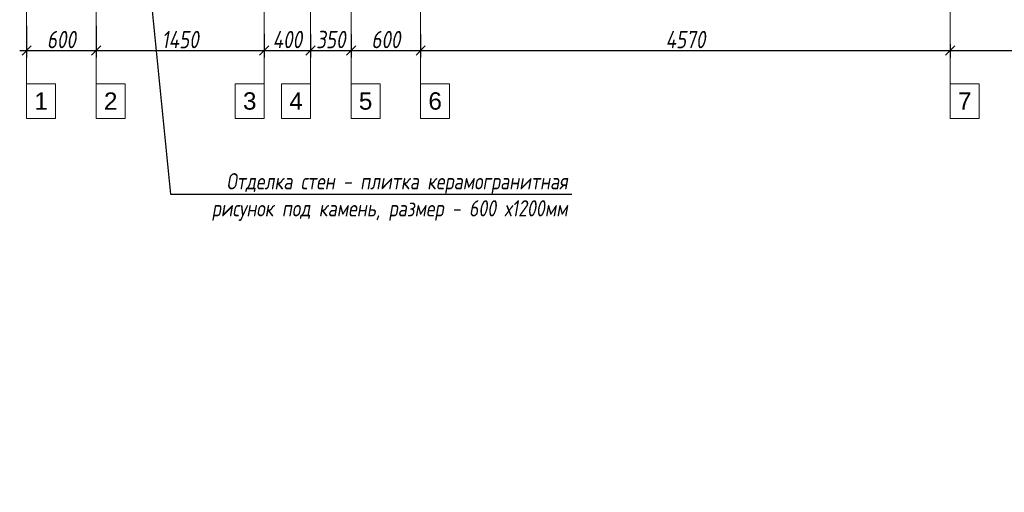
# Model space of a CAD drawing. Header units: millimetres. Extents: x -173851 to 481338, y -267897 to -21875.
# Tile 40 of 126: x -54713 to -46217, y -203371 to -199290. Entities that reach past the tile are written whole.
import ezdxf
from ezdxf import colors
from ezdxf.entities.mleader import LeaderData, LeaderLine
from ezdxf.math import Vec2, Vec3

# ---------------------------------------------------------------- set-up
doc = ezdxf.new("R2010")
doc.units = ezdxf.units.MM
doc.linetypes.add('DASHDOT', pattern=[25.4, 12.7, -6.35, 0, -6.35])
doc.layers.get('Defpoints').update_dxf_attribs({"color": 31})
doc.layers.add('dim_per', color=7, linetype='Continuous', lineweight=9, true_color=0x172e00)
doc.layers.add('dim_razv', color=7, linetype='DASHDOT', lineweight=9, true_color=0x0d1b0d)
doc.layers.add('meb', color=26, linetype='Continuous', lineweight=15)
doc.styles.add('fl_iso paper', font='isocpeur.ttf', dxfattribs={"width": 0.8, "oblique": 10})
doc.styles.get("Standard").update_dxf_attribs({"font": 'arial.ttf'})
doc.dimstyles.new('In tre 1_50', dxfattribs={"dimtxt": 150, "dimasz": 80, "dimexe": 60, "dimexo": 10, "dimgap": 20, "dimtad": 1, "dimdec": 0, "dimrnd": 5, "dimzin": 0, "dimdsep": 46, "dimtxsty": 'fl_iso paper', "dimblk": 'OBLIQUE', "dimcen": 0, "dimdle": 60, "dimadec": 0, "dimazin": 0, "dimtfac": 1, "dimtdec": 0, "dimtofl": 0, "dimtmove": 1, "dimatfit": 1, "dimfxl": 40, "dimtolj": 1, "dimtzin": 0, "dimarcsym": 1})

# ---------------------------------------------------------------- blocks, each defined once
blk = doc.blocks.new('_Oblique')
at = {"color": 0, "linetype": 'ByBlock', "lineweight": -2}
blk.add_line((-0.5, -0.5), (0.5, 0.5), dxfattribs=at)
blk = doc.blocks.new('*D569')
at = {"layer": 'Defpoints', "color": 0, "linetype": 'ByBlock', "transparency": 16777216}
for p in [(-54653.3, -199334.2), (-54053.3, -199334.2), (-54053.3, -199556.9)]:
    blk.add_point(p, dxfattribs=at)
at = {"layer": 'dim_razv', "color": 0, "linetype": 'ByBlock', "lineweight": -2, "transparency": 16777216}
for p, q in [((-54653.3, -199344.2), (-54653.3, -199616.9)), ((-54053.3, -199344.2), (-54053.3, -199616.9)), ((-54713.3, -199556.9), (-53993.3, -199556.9))]:
    blk.add_line(p, q, dxfattribs=at)
at = {"layer": 'dim_razv', "color": 0, "linetype": 'ByBlock', "lineweight": -2, "transparency": 16777216, "xscale": 80, "yscale": 80, "zscale": 80, "rotation": 180}
blk.add_blockref('_Oblique', (-54653.3, -199556.9), dxfattribs=at)
at = {"layer": 'dim_razv', "color": 0, "linetype": 'ByBlock', "lineweight": -2, "transparency": 16777216, "xscale": 80, "yscale": 80, "zscale": 80}
blk.add_blockref('_Oblique', (-54053.3, -199556.9), dxfattribs=at)
at = {"layer": 'dim_razv', "color": 0, "linetype": 'ByBlock', "transparency": 16777216, "insert": (-54353.3, -199461.9), "char_height": 150, "attachment_point": 5, "style": 'fl_iso paper'}
blk.add_mtext('\\A1;600', dxfattribs=at)
blk = doc.blocks.new('*D570')
at = {"layer": 'Defpoints', "color": 0, "linetype": 'ByBlock', "transparency": 16777216}
for p in [(-54053.3, -199334.2), (-52603.3, -199401.5), (-52603.3, -199556.9)]:
    blk.add_point(p, dxfattribs=at)
at = {"layer": 'dim_razv', "color": 0, "linetype": 'ByBlock', "lineweight": -2, "transparency": 16777216}
for p, q in [((-54053.3, -199344.2), (-54053.3, -199616.9)), ((-52603.3, -199411.5), (-52603.3, -199616.9)), ((-54113.3, -199556.9), (-52543.3, -199556.9))]:
    blk.add_line(p, q, dxfattribs=at)
at = {"layer": 'dim_razv', "color": 0, "linetype": 'ByBlock', "lineweight": -2, "transparency": 16777216, "xscale": 80, "yscale": 80, "zscale": 80, "rotation": 180}
blk.add_blockref('_Oblique', (-54053.3, -199556.9), dxfattribs=at)
at = {"layer": 'dim_razv', "color": 0, "linetype": 'ByBlock', "lineweight": -2, "transparency": 16777216, "xscale": 80, "yscale": 80, "zscale": 80}
blk.add_blockref('_Oblique', (-52603.3, -199556.9), dxfattribs=at)
at = {"layer": 'dim_razv', "color": 0, "linetype": 'ByBlock', "transparency": 16777216, "insert": (-53328.3, -199461.9), "char_height": 150, "attachment_point": 5, "style": 'fl_iso paper'}
blk.add_mtext('\\A1;1450', dxfattribs=at)
blk = doc.blocks.new('*D571')
at = {"layer": 'Defpoints', "color": 0, "linetype": 'ByBlock', "transparency": 16777216}
for p in [(-52603.3, -199401.5), (-52203.3, -199406.7), (-52203.3, -199556.9)]:
    blk.add_point(p, dxfattribs=at)
at = {"layer": 'dim_razv', "color": 0, "linetype": 'ByBlock', "lineweight": -2, "transparency": 16777216}
for p, q in [((-52603.3, -199411.5), (-52603.3, -199616.9)), ((-52203.3, -199416.7), (-52203.3, -199616.9)), ((-52663.3, -199556.9), (-52143.3, -199556.9))]:
    blk.add_line(p, q, dxfattribs=at)
at = {"layer": 'dim_razv', "color": 0, "linetype": 'ByBlock', "lineweight": -2, "transparency": 16777216, "xscale": 80, "yscale": 80, "zscale": 80, "rotation": 180}
blk.add_blockref('_Oblique', (-52603.3, -199556.9), dxfattribs=at)
at = {"layer": 'dim_razv', "color": 0, "linetype": 'ByBlock', "lineweight": -2, "transparency": 16777216, "xscale": 80, "yscale": 80, "zscale": 80}
blk.add_blockref('_Oblique', (-52203.3, -199556.9), dxfattribs=at)
at = {"layer": 'dim_razv', "color": 0, "linetype": 'ByBlock', "transparency": 16777216, "insert": (-52403.3, -199461.9), "char_height": 150, "attachment_point": 5, "style": 'fl_iso paper'}
blk.add_mtext('\\A1;400', dxfattribs=at)
blk = doc.blocks.new('*D572')
at = {"layer": 'Defpoints', "color": 0, "linetype": 'ByBlock', "transparency": 16777216}
for p in [(-52203.3, -199406.7), (-51853.3, -199406.7), (-51853.3, -199556.9)]:
    blk.add_point(p, dxfattribs=at)
at = {"layer": 'dim_razv', "color": 0, "linetype": 'ByBlock', "lineweight": -2, "transparency": 16777216}
for p, q in [((-52203.3, -199416.7), (-52203.3, -199616.9)), ((-51853.3, -199416.7), (-51853.3, -199616.9)), ((-52263.3, -199556.9), (-51793.3, -199556.9))]:
    blk.add_line(p, q, dxfattribs=at)
at = {"layer": 'dim_razv', "color": 0, "linetype": 'ByBlock', "lineweight": -2, "transparency": 16777216, "xscale": 80, "yscale": 80, "zscale": 80, "rotation": 180}
blk.add_blockref('_Oblique', (-52203.3, -199556.9), dxfattribs=at)
at = {"layer": 'dim_razv', "color": 0, "linetype": 'ByBlock', "lineweight": -2, "transparency": 16777216, "xscale": 80, "yscale": 80, "zscale": 80}
blk.add_blockref('_Oblique', (-51853.3, -199556.9), dxfattribs=at)
at = {"layer": 'dim_razv', "color": 0, "linetype": 'ByBlock', "transparency": 16777216, "insert": (-52028.3, -199461.9), "char_height": 150, "attachment_point": 5, "style": 'fl_iso paper'}
blk.add_mtext('\\A1;350', dxfattribs=at)
blk = doc.blocks.new('*D573')
at = {"layer": 'Defpoints', "color": 0, "linetype": 'ByBlock', "transparency": 16777216}
for p in [(-51853.3, -199406.7), (-51253.3, -199406.7), (-51253.3, -199556.9)]:
    blk.add_point(p, dxfattribs=at)
at = {"layer": 'dim_razv', "color": 0, "linetype": 'ByBlock', "lineweight": -2, "transparency": 16777216}
for p, q in [((-51853.3, -199416.7), (-51853.3, -199616.9)), ((-51253.3, -199416.7), (-51253.3, -199616.9)), ((-51913.3, -199556.9), (-51193.3, -199556.9))]:
    blk.add_line(p, q, dxfattribs=at)
at = {"layer": 'dim_razv', "color": 0, "linetype": 'ByBlock', "lineweight": -2, "transparency": 16777216, "xscale": 80, "yscale": 80, "zscale": 80, "rotation": 180}
blk.add_blockref('_Oblique', (-51853.3, -199556.9), dxfattribs=at)
at = {"layer": 'dim_razv', "color": 0, "linetype": 'ByBlock', "lineweight": -2, "transparency": 16777216, "xscale": 80, "yscale": 80, "zscale": 80}
blk.add_blockref('_Oblique', (-51253.3, -199556.9), dxfattribs=at)
at = {"layer": 'dim_razv', "color": 0, "linetype": 'ByBlock', "transparency": 16777216, "insert": (-51553.3, -199461.9), "char_height": 150, "attachment_point": 5, "style": 'fl_iso paper'}
blk.add_mtext('\\A1;600', dxfattribs=at)
blk = doc.blocks.new('*D574')
at = {"layer": 'Defpoints', "color": 0, "linetype": 'ByBlock', "transparency": 16777216}
for p in [(-51253.3, -199406.7), (-46683.3, -199491.2), (-46683.3, -199556.9)]:
    blk.add_point(p, dxfattribs=at)
at = {"layer": 'dim_razv', "color": 0, "linetype": 'ByBlock', "lineweight": -2, "transparency": 16777216}
for p, q in [((-51253.3, -199416.7), (-51253.3, -199616.9)), ((-51313.3, -199556.9), (-46623.3, -199556.9)), ((-46683.3, -199501.2), (-46683.3, -199616.9))]:
    blk.add_line(p, q, dxfattribs=at)
at = {"layer": 'dim_razv', "color": 0, "linetype": 'ByBlock', "lineweight": -2, "transparency": 16777216, "xscale": 80, "yscale": 80, "zscale": 80, "rotation": 180}
blk.add_blockref('_Oblique', (-51253.3, -199556.9), dxfattribs=at)
at = {"layer": 'dim_razv', "color": 0, "linetype": 'ByBlock', "lineweight": -2, "transparency": 16777216, "xscale": 80, "yscale": 80, "zscale": 80}
blk.add_blockref('_Oblique', (-46683.3, -199556.9), dxfattribs=at)
at = {"layer": 'dim_razv', "color": 0, "linetype": 'ByBlock', "transparency": 16777216, "insert": (-48968.3, -199461.9), "char_height": 150, "attachment_point": 5, "style": 'fl_iso paper'}
blk.add_mtext('\\A1;4570', dxfattribs=at)
blk = doc.blocks.new('*D575')
at = {"layer": 'Defpoints', "color": 0, "linetype": 'ByBlock', "transparency": 16777216}
for p in [(-41333.6, -199377.7), (-46683.3, -199491.2), (-41333.6, -199556.9)]:
    blk.add_point(p, dxfattribs=at)
at = {"layer": 'dim_razv', "color": 0, "linetype": 'ByBlock', "lineweight": -2, "transparency": 16777216}
for p, q in [((-41333.6, -199387.7), (-41333.6, -199616.9)), ((-46743.3, -199556.9), (-41273.6, -199556.9)), ((-46683.3, -199501.2), (-46683.3, -199616.9))]:
    blk.add_line(p, q, dxfattribs=at)
at = {"layer": 'dim_razv', "color": 0, "linetype": 'ByBlock', "lineweight": -2, "transparency": 16777216, "xscale": 80, "yscale": 80, "zscale": 80, "rotation": 180}
blk.add_blockref('_Oblique', (-46683.3, -199556.9), dxfattribs=at)
at = {"layer": 'dim_razv', "color": 0, "linetype": 'ByBlock', "lineweight": -2, "transparency": 16777216, "xscale": 80, "yscale": 80, "zscale": 80}
blk.add_blockref('_Oblique', (-41333.6, -199556.9), dxfattribs=at)
at = {"layer": 'dim_razv', "color": 0, "linetype": 'ByBlock', "transparency": 16777216, "insert": (-44008.4, -199461.9), "char_height": 150, "attachment_point": 5, "style": 'fl_iso paper'}
blk.add_mtext('\\A1;5350', dxfattribs=at)

msp = doc.modelspace()

# ---------------------------------------------------------------- linework, layer by layer
at = {"layer": 'meb', "color": 10}
for points in [[(-54653.3, -198839), (-54653.3, -200143.3)], [(-54053.3, -198839), (-54053.3, -200143.3)], [(-52603.3, -198839), (-52603.3, -200143.3)], [(-52203.3, -198839), (-52203.3, -200143.3)], [(-51853.3, -198839), (-51853.3, -200143.3)], [(-51253.3, -198839), (-51253.3, -200143.3)], [(-46683.3, -198839), (-46683.3, -200143.3)]]:
    msp.add_lwpolyline(points, dxfattribs=at)
for points in [[(-54653.3, -200143.3), (-54403.3, -200143.3), (-54403.3, -199843.3), (-54653.3, -199843.3)], [(-54053.3, -200143.3), (-53803.3, -200143.3), (-53803.3, -199843.3), (-54053.3, -199843.3)], [(-52853.3, -200143.3), (-52603.3, -200143.3), (-52603.3, -199843.3), (-52853.3, -199843.3)], [(-52453.3, -200143.3), (-52203.3, -200143.3), (-52203.3, -199843.3), (-52453.3, -199843.3)], [(-51853.3, -200143.3), (-51603.3, -200143.3), (-51603.3, -199843.3), (-51853.3, -199843.3)], [(-51253.3, -200143.3), (-51003.3, -200143.3), (-51003.3, -199843.3), (-51253.3, -199843.3)], [(-46683.3, -200143.3), (-46433.3, -200143.3), (-46433.3, -199843.3), (-46683.3, -199843.3)]]:
    msp.add_lwpolyline(points, close=True, dxfattribs=at)

# ---------------------------------------------------------------- texts
at = {"layer": 'meb', "color": 10, "char_height": 150, "attachment_point": 5}
for s, insert in [('2', (-53928.3, -199993.3)), ('3', (-52728.3, -199993.3)), ('6', (-51128.3, -199993.3)), ('1', (-54528.3, -199993.3)), ('4', (-52328.3, -199993.3)), ('5', (-51728.3, -199993.3)), ('7', (-46558.3, -199993.3))]:
    msp.add_mtext_dynamic_manual_height_columns(s, width=165.776, gutter_width=12.5, heights=[0], dxfattribs=dict(at, insert=insert))

# ---------------------------------------------------------------- dimensions: what is measured, and where the dimension line sits
at = {"layer": 'dim_razv', "linetype": 'ByBlock'}
for base, p1, p2, picture, middle in [((-54053.3, -199556.9), (-54653.3, -199334.2), (-54053.3, -199334.2), '*D569', (-54353.3, -199461.9)), ((-52603.3, -199556.9), (-54053.3, -199334.2), (-52603.3, -199401.5), '*D570', (-53328.3, -199461.9)), ((-52203.3, -199556.9), (-52603.3, -199401.5), (-52203.3, -199406.7), '*D571', (-52403.3, -199461.9)), ((-51853.3, -199556.9), (-52203.3, -199406.7), (-51853.3, -199406.7), '*D572', (-52028.3, -199461.9)), ((-51253.3, -199556.9), (-51853.3, -199406.7), (-51253.3, -199406.7), '*D573', (-51553.3, -199461.9)), ((-46683.3, -199556.9), (-51253.3, -199406.7), (-46683.3, -199491.2), '*D574', (-48968.3, -199461.9)), ((-41333.6, -199556.9), (-46683.3, -199491.2), (-41333.6, -199377.7), '*D575', (-44008.4, -199461.9))]:
    dim = msp.add_linear_dim(base=base, p1=p1, p2=p2, dimstyle='In tre 1_50', dxfattribs=at)
    dim.commit()
    dim.dimension.update_dxf_attribs({"geometry": picture, "text_midpoint": middle})

# ---------------------------------------------------------------- leaders
at = {"layer": 'dim_per', "linetype": 'ByBlock'}
ml = msp.add_multileader_mtext('Standard', dxfattribs=at)
ml.set_content('Отделка стен - плитка керамогранитная\\Pрисунок под камень, размер - 600 х1200мм', color=256, style='fl_iso paper')
ml.set_leader_properties()
ml.build(insert=Vec2(0, 0))
ml.multileader.update_dxf_attribs({"text_left_attachment_type": 6, "text_right_attachment_type": 6, "dogleg_length": 252.8})
ctx = ml.context
ctx.base_point, ctx.char_height, ctx.plane_origin = Vec3(-53157.9, -200797.7), 140, Vec3(-56480.8, -198467.7)
ctx.left_attachment, ctx.right_attachment, ctx.text_align_type = 6, 6, 2
notes = []
notes.append((ctx, [(0, (1, 1, 0), (-53410.6, -200797.7), (1, 0), 252.8, [(0, [(-53634.7, -198559.2)], 0, [])])]))
ctx.mtext.insert, ctx.mtext.alignment, ctx.mtext.flow_direction = Vec3(-49984.9, -200615.7), 3, 5
for ctx, leaders in notes:
    for number, flags, end, landing, length, lines in leaders:
        leader = LeaderData()
        leader.index, (leader.has_last_leader_line, leader.has_dogleg_vector, leader.attachment_direction) = number, flags
        leader.last_leader_point, leader.dogleg_vector, leader.dogleg_length = Vec3(end), Vec3(landing), length
        for number, points, colour, breaks in lines:
            line = LeaderLine()
            line.index, line.vertices, line.color, line.breaks = number, Vec3.list(points), colors.encode_raw_color(colour), breaks
            leader.lines.append(line)
        ctx.leaders.append(leader)

doc.saveas('drawing.dxf')
